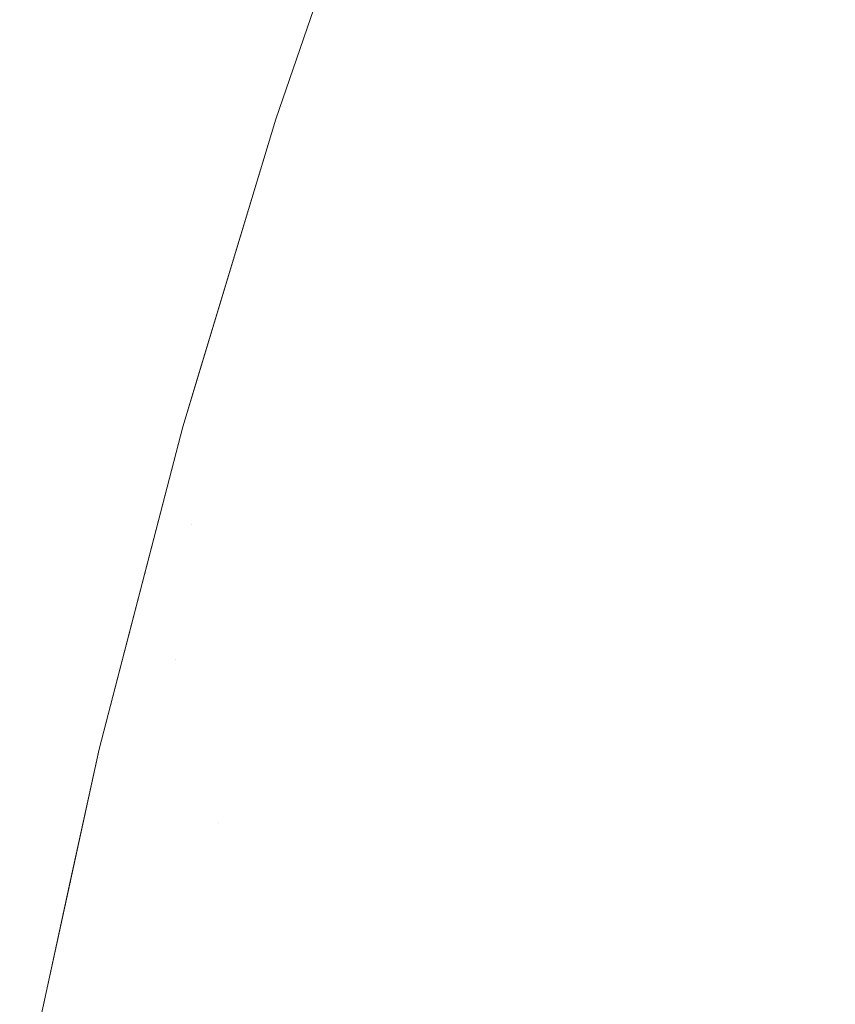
# Model space of a CAD drawing. Header units: centimetres. Extents: x -17.1 to 18.2, y 3.4 to 5.2.
# Tile 57 of 256: x -17.0839 to -17.071, y 5.1301 to 5.1457. Entities that reach past the tile are written whole.
import ezdxf

# ---------------------------------------------------------------- set-up
doc = ezdxf.new("R2010")
doc.units = ezdxf.units.CM
doc.header["$LTSCALE"] = 2.54
doc.layers.add('Lucido design-1', color=7, linetype='Continuous')

# ---------------------------------------------------------------- blocks, each defined once
blk = doc.blocks.new('Gruppo-4-1')
at = {"color": 7, "linetype": 'Continuous', "lineweight": 9}
for points, invisible_edges in [([(-17.078224, 5.148718, -1872.915514), (-17.079815, 5.144109, -1872.915514), (-17.079815, 5.144109, -1872.315514), (-17.078445, 5.148078, -1872.315514)], 10), ([(-17.079811, 5.144011, -1872.918638), (-17.079815, 5.144109, -1872.915514), (-17.078224, 5.148718, -1872.915514), (-17.078428, 5.148059, -1872.918638)], 13), ([(-17.078428, 5.148059, -1872.31239), (-17.078445, 5.148078, -1872.315514), (-17.079815, 5.144109, -1872.315514), (-17.079811, 5.144011, -1872.31239)], 13), ([(-17.079811, 5.144011, -1872.31239), (-17.079724, 5.143947, -1872.30927), (-17.078343, 5.147989, -1872.30927), (-17.078428, 5.148059, -1872.31239)], 15), ([(-17.078428, 5.148059, -1872.918638), (-17.078343, 5.147989, -1872.921758), (-17.079724, 5.143947, -1872.921758), (-17.079811, 5.144011, -1872.918638)], 15), ([(-17.078201, 5.147872, -1872.30616), (-17.078343, 5.147989, -1872.30927), (-17.079724, 5.143947, -1872.30927), (-17.079579, 5.14384, -1872.30616)], 15), ([(-17.079579, 5.14384, -1872.924868), (-17.079724, 5.143947, -1872.921758), (-17.078343, 5.147989, -1872.921758), (-17.078201, 5.147872, -1872.924868)], 15), ([(-17.072461, 5.145554, -1872.273762), (-17.071738, 5.147398, -1872.273762), (-17.072422, 5.148025, -1872.276499), (-17.073154, 5.146157, -1872.276499)], 15), ([(-17.073154, 5.146157, -1872.954529), (-17.072422, 5.148025, -1872.954529), (-17.071738, 5.147398, -1872.957266), (-17.072461, 5.145554, -1872.957266)], 15), ([(-17.079579, 5.14384, -1872.30616), (-17.079377, 5.143691, -1872.303063), (-17.078004, 5.14771, -1872.303063), (-17.078201, 5.147872, -1872.30616)], 15), ([(-17.078201, 5.147872, -1872.924868), (-17.078004, 5.14771, -1872.927965), (-17.079377, 5.143691, -1872.927965), (-17.079579, 5.14384, -1872.924868)], 15), ([(-17.077751, 5.147501, -1872.299984), (-17.078004, 5.14771, -1872.303063), (-17.079377, 5.143691, -1872.303063), (-17.079118, 5.143501, -1872.299984)], 15), ([(-17.079118, 5.143501, -1872.931044), (-17.079377, 5.143691, -1872.927965), (-17.078004, 5.14771, -1872.927965), (-17.077751, 5.147501, -1872.931044)], 15), ([(-17.079118, 5.143501, -1872.299984), (-17.078803, 5.143269, -1872.296927), (-17.077443, 5.147248, -1872.296927), (-17.077751, 5.147501, -1872.299984)], 15), ([(-17.077751, 5.147501, -1872.931044), (-17.077443, 5.147248, -1872.934101), (-17.078803, 5.143269, -1872.934101), (-17.079118, 5.143501, -1872.931044)], 15), ([(-17.071726, 5.144915, -1872.27108), (-17.071013, 5.146733, -1872.27108), (-17.071738, 5.147398, -1872.273762), (-17.072461, 5.145554, -1872.273762)], 15), ([(-17.072461, 5.145554, -1872.957266), (-17.071738, 5.147398, -1872.957266), (-17.071013, 5.146733, -1872.959948), (-17.071726, 5.144915, -1872.959948)], 15), ([(-17.077081, 5.14695, -1872.293898), (-17.077443, 5.147248, -1872.296927), (-17.078803, 5.143269, -1872.296927), (-17.078433, 5.142996, -1872.293898)], 15), ([(-17.078433, 5.142996, -1872.93713), (-17.078803, 5.143269, -1872.934101), (-17.077443, 5.147248, -1872.934101), (-17.077081, 5.14695, -1872.93713)], 15), ([(-17.075684, 5.1458, -1872.285009), (-17.075119, 5.145335, -1872.282125), (-17.074409, 5.147248, -1872.282125)], 11), ([(-17.074409, 5.147248, -1872.948903), (-17.075119, 5.145335, -1872.948903), (-17.075684, 5.1458, -1872.946019)], 11), ([(-17.074409, 5.147248, -1872.282125), (-17.075119, 5.145335, -1872.282125), (-17.074506, 5.14483, -1872.279288), (-17.073804, 5.146722, -1872.279288)], 15), ([(-17.073804, 5.146722, -1872.95174), (-17.074506, 5.14483, -1872.95174), (-17.075119, 5.145335, -1872.948903), (-17.074409, 5.147248, -1872.948903)], 15), ([(-17.078433, 5.142996, -1872.293898), (-17.078008, 5.142684, -1872.290899), (-17.076667, 5.146609, -1872.290899), (-17.077081, 5.14695, -1872.293898)], 15), ([(-17.077081, 5.14695, -1872.93713), (-17.076667, 5.146609, -1872.940129), (-17.078008, 5.142684, -1872.940129), (-17.078433, 5.142996, -1872.93713)], 15), ([(-17.070951, 5.144241, -1872.268455), (-17.070249, 5.146032, -1872.268455), (-17.071013, 5.146733, -1872.27108), (-17.071726, 5.144915, -1872.27108)], 15), ([(-17.071726, 5.144915, -1872.959948), (-17.071013, 5.146733, -1872.959948), (-17.070249, 5.146032, -1872.962573), (-17.070951, 5.144241, -1872.962573)], 15), ([(-17.076201, 5.146225, -1872.287934), (-17.076667, 5.146609, -1872.290899), (-17.078008, 5.142684, -1872.290899), (-17.077531, 5.142333, -1872.287934)], 15), ([(-17.077531, 5.142333, -1872.943094), (-17.078008, 5.142684, -1872.940129), (-17.076667, 5.146609, -1872.940129), (-17.076201, 5.146225, -1872.943094)], 15), ([(-17.073804, 5.146722, -1872.279288), (-17.074506, 5.14483, -1872.279288), (-17.073848, 5.144288, -1872.276499), (-17.073154, 5.146157, -1872.276499)], 15), ([(-17.073154, 5.146157, -1872.954529), (-17.073848, 5.144288, -1872.954529), (-17.074506, 5.14483, -1872.95174), (-17.073804, 5.146722, -1872.95174)], 15), ([(-17.077531, 5.142333, -1872.287934), (-17.077003, 5.141944, -1872.285009), (-17.075684, 5.1458, -1872.285009), (-17.076201, 5.146225, -1872.287934)], 15), ([(-17.076201, 5.146225, -1872.943094), (-17.075684, 5.1458, -1872.946019), (-17.077003, 5.141944, -1872.946019), (-17.077531, 5.142333, -1872.943094)], 15), ([(-17.073154, 5.146157, -1872.276499), (-17.073848, 5.144288, -1872.276499), (-17.073145, 5.14371, -1872.273762), (-17.072461, 5.145554, -1872.273762)], 15), ([(-17.072461, 5.145554, -1872.957266), (-17.073145, 5.14371, -1872.957266), (-17.073848, 5.144288, -1872.954529), (-17.073154, 5.146157, -1872.954529)], 15), ([(-17.075119, 5.145335, -1872.282125), (-17.075684, 5.1458, -1872.285009), (-17.077003, 5.141944, -1872.285009), (-17.076424, 5.141518, -1872.282125)], 15), ([(-17.076424, 5.141518, -1872.948903), (-17.077003, 5.141944, -1872.946019), (-17.075684, 5.1458, -1872.946019), (-17.075119, 5.145335, -1872.948903)], 15), ([(-17.072461, 5.145554, -1872.273762), (-17.073145, 5.14371, -1872.273762), (-17.0724, 5.143097, -1872.27108), (-17.071726, 5.144915, -1872.27108)], 15), ([(-17.071726, 5.144915, -1872.959948), (-17.0724, 5.143097, -1872.959948), (-17.073145, 5.14371, -1872.957266), (-17.072461, 5.145554, -1872.957266)], 15), ([(-17.076424, 5.141518, -1872.282125), (-17.075796, 5.141056, -1872.279288), (-17.074506, 5.14483, -1872.279288), (-17.075119, 5.145335, -1872.282125)], 15), ([(-17.075119, 5.145335, -1872.948903), (-17.074506, 5.14483, -1872.95174), (-17.075796, 5.141056, -1872.95174), (-17.076424, 5.141518, -1872.948903)], 15), ([(-17.071726, 5.144915, -1872.27108), (-17.0724, 5.143097, -1872.27108), (-17.071615, 5.14245, -1872.268455), (-17.070951, 5.144241, -1872.268455)], 15), ([(-17.070951, 5.144241, -1872.962573), (-17.071615, 5.14245, -1872.962573), (-17.0724, 5.143097, -1872.959948), (-17.071726, 5.144915, -1872.959948)], 15), ([(-17.073848, 5.144288, -1872.276499), (-17.074506, 5.14483, -1872.279288), (-17.075796, 5.141056, -1872.279288), (-17.075122, 5.140559, -1872.276499)], 15), ([(-17.075122, 5.140559, -1872.954529), (-17.075796, 5.141056, -1872.95174), (-17.074506, 5.14483, -1872.95174), (-17.073848, 5.144288, -1872.954529)], 15), ([(-17.075122, 5.140559, -1872.276499), (-17.074403, 5.14003, -1872.273762), (-17.073145, 5.14371, -1872.273762), (-17.073848, 5.144288, -1872.276499)], 15), ([(-17.073848, 5.144288, -1872.954529), (-17.073145, 5.14371, -1872.957266), (-17.074403, 5.14003, -1872.957266), (-17.075122, 5.140559, -1872.954529)], 15), ([(-17.070951, 5.144241, -1872.268455), (-17.071615, 5.14245, -1872.268455), (-17.070791, 5.141772, -1872.26589), (-17.070138, 5.143534, -1872.26589)], 15), ([(-17.070138, 5.143534, -1872.965138), (-17.070791, 5.141772, -1872.965138), (-17.071615, 5.14245, -1872.962573), (-17.070951, 5.144241, -1872.962573)], 15), ([(-17.081055, 5.140004, -1872.315514), (-17.079815, 5.144109, -1872.315514), (-17.079815, 5.144109, -1872.915514), (-17.081281, 5.139255, -1872.915514)], 10), ([(-17.081038, 5.139988, -1872.918638), (-17.081281, 5.139255, -1872.915514), (-17.079815, 5.144109, -1872.915514), (-17.079811, 5.144011, -1872.918638)], 13), ([(-17.079811, 5.144011, -1872.31239), (-17.079815, 5.144109, -1872.315514), (-17.081055, 5.140004, -1872.315514), (-17.081038, 5.139988, -1872.31239)], 13), ([(-17.081038, 5.139988, -1872.31239), (-17.080949, 5.13993, -1872.30927), (-17.079724, 5.143947, -1872.30927), (-17.079811, 5.144011, -1872.31239)], 15), ([(-17.079811, 5.144011, -1872.918638), (-17.079724, 5.143947, -1872.921758), (-17.080949, 5.13993, -1872.921758), (-17.081038, 5.139988, -1872.918638)], 15), ([(-17.079579, 5.14384, -1872.30616), (-17.079724, 5.143947, -1872.30927), (-17.080949, 5.13993, -1872.30927), (-17.080801, 5.139833, -1872.30616)], 15), ([(-17.080801, 5.139833, -1872.924868), (-17.080949, 5.13993, -1872.921758), (-17.079724, 5.143947, -1872.921758), (-17.079579, 5.14384, -1872.924868)], 15), ([(-17.080801, 5.139833, -1872.30616), (-17.080594, 5.139698, -1872.303063), (-17.079377, 5.143691, -1872.303063), (-17.079579, 5.14384, -1872.30616)], 15), ([(-17.079579, 5.14384, -1872.924868), (-17.079377, 5.143691, -1872.927965), (-17.080594, 5.139698, -1872.927965), (-17.080801, 5.139833, -1872.924868)], 15), ([(-17.079118, 5.143501, -1872.299984), (-17.079377, 5.143691, -1872.303063), (-17.080594, 5.139698, -1872.303063), (-17.08033, 5.139524, -1872.299984)], 15), ([(-17.08033, 5.139524, -1872.931044), (-17.080594, 5.139698, -1872.927965), (-17.079377, 5.143691, -1872.927965), (-17.079118, 5.143501, -1872.931044)], 15), ([(-17.0724, 5.143097, -1872.27108), (-17.073145, 5.14371, -1872.273762), (-17.074403, 5.14003, -1872.273762), (-17.07364, 5.139469, -1872.27108)], 15), ([(-17.07364, 5.139469, -1872.959948), (-17.074403, 5.14003, -1872.957266), (-17.073145, 5.14371, -1872.957266), (-17.0724, 5.143097, -1872.959948)], 15), ([(-17.08033, 5.139524, -1872.299984), (-17.080009, 5.139314, -1872.296927), (-17.078803, 5.143269, -1872.296927), (-17.079118, 5.143501, -1872.299984)], 15), ([(-17.079118, 5.143501, -1872.931044), (-17.078803, 5.143269, -1872.934101), (-17.080009, 5.139314, -1872.934101), (-17.08033, 5.139524, -1872.931044)], 15), ([(-17.078433, 5.142996, -1872.293898), (-17.078803, 5.143269, -1872.296927), (-17.080009, 5.139314, -1872.296927), (-17.079631, 5.139066, -1872.293898)], 15), ([(-17.079631, 5.139066, -1872.93713), (-17.080009, 5.139314, -1872.934101), (-17.078803, 5.143269, -1872.934101), (-17.078433, 5.142996, -1872.93713)], 15), ([(-17.079631, 5.139066, -1872.293898), (-17.079198, 5.138783, -1872.290899), (-17.078008, 5.142684, -1872.290899), (-17.078433, 5.142996, -1872.293898)], 15), ([(-17.078433, 5.142996, -1872.93713), (-17.078008, 5.142684, -1872.940129), (-17.079198, 5.138783, -1872.940129), (-17.079631, 5.139066, -1872.93713)], 15), ([(-17.07364, 5.139469, -1872.27108), (-17.072836, 5.138877, -1872.268455), (-17.071615, 5.14245, -1872.268455), (-17.0724, 5.143097, -1872.27108)], 15), ([(-17.0724, 5.143097, -1872.959948), (-17.071615, 5.14245, -1872.962573), (-17.072836, 5.138877, -1872.962573), (-17.07364, 5.139469, -1872.959948)], 15), ([(-17.077531, 5.142333, -1872.287934), (-17.078008, 5.142684, -1872.290899), (-17.079198, 5.138783, -1872.290899), (-17.078711, 5.138464, -1872.287934)], 15), ([(-17.078711, 5.138464, -1872.943094), (-17.079198, 5.138783, -1872.940129), (-17.078008, 5.142684, -1872.940129), (-17.077531, 5.142333, -1872.943094)], 15), ([(-17.070791, 5.141772, -1872.26589), (-17.071615, 5.14245, -1872.268455), (-17.072836, 5.138877, -1872.268455), (-17.071993, 5.138256, -1872.26589)], 15), ([(-17.071993, 5.138256, -1872.965138), (-17.072836, 5.138877, -1872.962573), (-17.071615, 5.14245, -1872.962573), (-17.070791, 5.141772, -1872.965138)], 15), ([(-17.078711, 5.138464, -1872.287934), (-17.078171, 5.13811, -1872.285009), (-17.077003, 5.141944, -1872.285009), (-17.077531, 5.142333, -1872.287934)], 15), ([(-17.077531, 5.142333, -1872.943094), (-17.077003, 5.141944, -1872.946019), (-17.078171, 5.13811, -1872.946019), (-17.078711, 5.138464, -1872.943094)], 15), ([(-17.076424, 5.141518, -1872.282125), (-17.077003, 5.141944, -1872.285009), (-17.078171, 5.13811, -1872.285009), (-17.077581, 5.137724, -1872.282125)], 15), ([(-17.077581, 5.137724, -1872.948903), (-17.078171, 5.13811, -1872.946019), (-17.077003, 5.141944, -1872.946019), (-17.076424, 5.141518, -1872.948903)], 15), ([(-17.071993, 5.138256, -1872.26589), (-17.071112, 5.137608, -1872.263387), (-17.069931, 5.141064, -1872.263387), (-17.070791, 5.141772, -1872.26589)], 15), ([(-17.070791, 5.141772, -1872.965138), (-17.069931, 5.141064, -1872.967641), (-17.071112, 5.137608, -1872.967641), (-17.071993, 5.138256, -1872.965138)], 15), ([(-17.077581, 5.137724, -1872.282125), (-17.07694, 5.137304, -1872.279288), (-17.075796, 5.141056, -1872.279288), (-17.076424, 5.141518, -1872.282125)], 15), ([(-17.076424, 5.141518, -1872.948903), (-17.075796, 5.141056, -1872.95174), (-17.07694, 5.137304, -1872.95174), (-17.077581, 5.137724, -1872.948903)], 15), ([(-17.075122, 5.140559, -1872.276499), (-17.075796, 5.141056, -1872.279288), (-17.07694, 5.137304, -1872.279288), (-17.076252, 5.136853, -1872.276499)], 15), ([(-17.076252, 5.136853, -1872.954529), (-17.07694, 5.137304, -1872.95174), (-17.075796, 5.141056, -1872.95174), (-17.075122, 5.140559, -1872.954529)], 15), ([(-17.069037, 5.140327, -1872.260948), (-17.069931, 5.141064, -1872.263387), (-17.071112, 5.137608, -1872.263387), (-17.070196, 5.136934, -1872.260948)], 15), ([(-17.070196, 5.136934, -1872.97008), (-17.071112, 5.137608, -1872.967641), (-17.069931, 5.141064, -1872.967641), (-17.069037, 5.140327, -1872.97008)], 15), ([(-17.076252, 5.136853, -1872.276499), (-17.075518, 5.136373, -1872.273762), (-17.074403, 5.14003, -1872.273762), (-17.075122, 5.140559, -1872.276499)], 15), ([(-17.075122, 5.140559, -1872.954529), (-17.074403, 5.14003, -1872.957266), (-17.075518, 5.136373, -1872.957266), (-17.076252, 5.136853, -1872.954529)], 15), ([(-17.081281, 5.139255, -1872.915514), (-17.081038, 5.139988, -1872.918638), (-17.082115, 5.136004, -1872.918638)], 11), ([(-17.081038, 5.139988, -1872.918638), (-17.080949, 5.13993, -1872.921758), (-17.082025, 5.135951, -1872.921758), (-17.082115, 5.136004, -1872.918638)], 15), ([(-17.081874, 5.135864, -1872.924868), (-17.082025, 5.135951, -1872.921758), (-17.080949, 5.13993, -1872.921758), (-17.080801, 5.139833, -1872.924868)], 15), ([(-17.081595, 5.13799, -1872.31239), (-17.081505, 5.137935, -1872.30927), (-17.080949, 5.13993, -1872.30927), (-17.081038, 5.139988, -1872.31239)], 15), ([(-17.081281, 5.139255, -1872.315514), (-17.081595, 5.13799, -1872.31239), (-17.081038, 5.139988, -1872.31239)], 11), ([(-17.080801, 5.139833, -1872.30616), (-17.080949, 5.13993, -1872.30927), (-17.081505, 5.137935, -1872.30927), (-17.081356, 5.137843, -1872.30616)], 15), ([(-17.081038, 5.139988, -1872.31239), (-17.081055, 5.140004, -1872.315514), (-17.081281, 5.139255, -1872.315514)], 9), ([(-17.081281, 5.139255, -1872.915514), (-17.081281, 5.139255, -1872.315514), (-17.081055, 5.140004, -1872.315514)], 9), ([(-17.07364, 5.139469, -1872.27108), (-17.074403, 5.14003, -1872.273762), (-17.075518, 5.136373, -1872.273762), (-17.07474, 5.135863, -1872.27108)], 15), ([(-17.07474, 5.135863, -1872.959948), (-17.075518, 5.136373, -1872.957266), (-17.074403, 5.14003, -1872.957266), (-17.07364, 5.139469, -1872.959948)], 15), ([(-17.080801, 5.139833, -1872.924868), (-17.080594, 5.139698, -1872.927965), (-17.081664, 5.135742, -1872.927965), (-17.081874, 5.135864, -1872.924868)], 15), ([(-17.081356, 5.137843, -1872.30616), (-17.081147, 5.137714, -1872.303063), (-17.080594, 5.139698, -1872.303063), (-17.080801, 5.139833, -1872.30616)], 15), ([(-17.081395, 5.135587, -1872.931044), (-17.081664, 5.135742, -1872.927965), (-17.080594, 5.139698, -1872.927965), (-17.08033, 5.139524, -1872.931044)], 15), ([(-17.08033, 5.139524, -1872.299984), (-17.080594, 5.139698, -1872.303063), (-17.081147, 5.137714, -1872.303063)], 11), ([(-17.081395, 5.135587, -1872.299984), (-17.08033, 5.139524, -1872.299984), (-17.081147, 5.137714, -1872.303063)], 11), ([(-17.081395, 5.135587, -1872.299984), (-17.081068, 5.135397, -1872.296927), (-17.080009, 5.139314, -1872.296927), (-17.08033, 5.139524, -1872.299984)], 15), ([(-17.08033, 5.139524, -1872.931044), (-17.080009, 5.139314, -1872.934101), (-17.081068, 5.135397, -1872.934101), (-17.081395, 5.135587, -1872.931044)], 15), ([(-17.07474, 5.135863, -1872.27108), (-17.073919, 5.135325, -1872.268455), (-17.072836, 5.138877, -1872.268455), (-17.07364, 5.139469, -1872.27108)], 15), ([(-17.07364, 5.139469, -1872.959948), (-17.072836, 5.138877, -1872.962573), (-17.073919, 5.135325, -1872.962573), (-17.07474, 5.135863, -1872.959948)], 15), ([(-17.079631, 5.139066, -1872.293898), (-17.080009, 5.139314, -1872.296927), (-17.081068, 5.135397, -1872.296927), (-17.080684, 5.135174, -1872.293898)], 15), ([(-17.080684, 5.135174, -1872.93713), (-17.081068, 5.135397, -1872.934101), (-17.080009, 5.139314, -1872.934101), (-17.079631, 5.139066, -1872.93713)], 15), ([(-17.082123, 5.136015, -1872.315514), (-17.081281, 5.139255, -1872.315514), (-17.081281, 5.139255, -1872.915514), (-17.082602, 5.134169, -1872.915514)], 10), ([(-17.082115, 5.136004, -1872.918638), (-17.082602, 5.134169, -1872.915514), (-17.081281, 5.139255, -1872.915514)], 9), ([(-17.081595, 5.13799, -1872.31239), (-17.081281, 5.139255, -1872.315514), (-17.082123, 5.136015, -1872.315514), (-17.082115, 5.136004, -1872.31239)], 13), ([(-17.080684, 5.135174, -1872.293898), (-17.080243, 5.134919, -1872.290899), (-17.079198, 5.138783, -1872.290899), (-17.079631, 5.139066, -1872.293898)], 15), ([(-17.079631, 5.139066, -1872.93713), (-17.079198, 5.138783, -1872.940129), (-17.080243, 5.134919, -1872.940129), (-17.080684, 5.135174, -1872.93713)], 15), ([(-17.071993, 5.138256, -1872.26589), (-17.072836, 5.138877, -1872.268455), (-17.073919, 5.135325, -1872.268455), (-17.073058, 5.134762, -1872.26589)], 15), ([(-17.073058, 5.134762, -1872.965138), (-17.073919, 5.135325, -1872.962573), (-17.072836, 5.138877, -1872.962573), (-17.071993, 5.138256, -1872.965138)], 15), ([(-17.078711, 5.138464, -1872.287934), (-17.079198, 5.138783, -1872.290899), (-17.080243, 5.134919, -1872.290899), (-17.079747, 5.134632, -1872.287934)], 15), ([(-17.079747, 5.134632, -1872.943094), (-17.080243, 5.134919, -1872.940129), (-17.079198, 5.138783, -1872.940129), (-17.078711, 5.138464, -1872.943094)], 15), ([(-17.079747, 5.134632, -1872.287934), (-17.079198, 5.134314, -1872.285009), (-17.078171, 5.13811, -1872.285009), (-17.078711, 5.138464, -1872.287934)], 15), ([(-17.078711, 5.138464, -1872.943094), (-17.078171, 5.13811, -1872.946019), (-17.079198, 5.134314, -1872.946019), (-17.079747, 5.134632, -1872.943094)], 15), ([(-17.073058, 5.134762, -1872.26589), (-17.07216, 5.134173, -1872.263387), (-17.071112, 5.137608, -1872.263387), (-17.071993, 5.138256, -1872.26589)], 15), ([(-17.071993, 5.138256, -1872.965138), (-17.071112, 5.137608, -1872.967641), (-17.07216, 5.134173, -1872.967641), (-17.073058, 5.134762, -1872.965138)], 15), ([(-17.077581, 5.137724, -1872.282125), (-17.078171, 5.13811, -1872.285009), (-17.079198, 5.134314, -1872.285009), (-17.078597, 5.133966, -1872.282125)], 15), ([(-17.078597, 5.133966, -1872.948903), (-17.079198, 5.134314, -1872.946019), (-17.078171, 5.13811, -1872.946019), (-17.077581, 5.137724, -1872.948903)], 15), ([(-17.082115, 5.136004, -1872.31239), (-17.082025, 5.135951, -1872.30927), (-17.081505, 5.137935, -1872.30927), (-17.081595, 5.13799, -1872.31239)], 15), ([(-17.081356, 5.137843, -1872.30616), (-17.081505, 5.137935, -1872.30927), (-17.082025, 5.135951, -1872.30927), (-17.081874, 5.135864, -1872.30616)], 15), ([(-17.081874, 5.135864, -1872.30616), (-17.081664, 5.135742, -1872.303063), (-17.081147, 5.137714, -1872.303063), (-17.081356, 5.137843, -1872.30616)], 15), ([(-17.078597, 5.133966, -1872.282125), (-17.077945, 5.133589, -1872.279288), (-17.07694, 5.137304, -1872.279288), (-17.077581, 5.137724, -1872.282125)], 15), ([(-17.077581, 5.137724, -1872.948903), (-17.07694, 5.137304, -1872.95174), (-17.077945, 5.133589, -1872.95174), (-17.078597, 5.133966, -1872.948903)], 15), ([(-17.081147, 5.137714, -1872.303063), (-17.081664, 5.135742, -1872.303063), (-17.081395, 5.135587, -1872.299984)], 11), ([(-17.070196, 5.136934, -1872.260948), (-17.071112, 5.137608, -1872.263387), (-17.07216, 5.134173, -1872.263387), (-17.071225, 5.133561, -1872.260948)], 15), ([(-17.071225, 5.133561, -1872.97008), (-17.07216, 5.134173, -1872.967641), (-17.071112, 5.137608, -1872.967641), (-17.070196, 5.136934, -1872.97008)], 15), ([(-17.076252, 5.136853, -1872.276499), (-17.07694, 5.137304, -1872.279288), (-17.077945, 5.133589, -1872.279288), (-17.077245, 5.133183, -1872.276499)], 15), ([(-17.077245, 5.133183, -1872.954529), (-17.077945, 5.133589, -1872.95174), (-17.07694, 5.137304, -1872.95174), (-17.076252, 5.136853, -1872.954529)], 15), ([(-17.077245, 5.133183, -1872.276499), (-17.076498, 5.13275, -1872.273762), (-17.075518, 5.136373, -1872.273762), (-17.076252, 5.136853, -1872.276499)], 15), ([(-17.076252, 5.136853, -1872.954529), (-17.075518, 5.136373, -1872.957266), (-17.076498, 5.13275, -1872.957266), (-17.077245, 5.133183, -1872.954529)], 15), ([(-17.071225, 5.133561, -1872.260948), (-17.070256, 5.132926, -1872.258575), (-17.069247, 5.136235, -1872.258575), (-17.070196, 5.136934, -1872.260948)], 15), ([(-17.070196, 5.136934, -1872.97008), (-17.069247, 5.136235, -1872.972454), (-17.070256, 5.132926, -1872.972454), (-17.071225, 5.133561, -1872.97008)], 15), ([(-17.07474, 5.135863, -1872.27108), (-17.075518, 5.136373, -1872.273762), (-17.076498, 5.13275, -1872.273762), (-17.075706, 5.132292, -1872.27108)], 15), ([(-17.075706, 5.132292, -1872.959948), (-17.076498, 5.13275, -1872.957266), (-17.075518, 5.136373, -1872.957266), (-17.07474, 5.135863, -1872.959948)], 15), ([(-17.082115, 5.136004, -1872.31239), (-17.082123, 5.136015, -1872.315514), (-17.082602, 5.134169, -1872.315514)], 9), ([(-17.082602, 5.134169, -1872.915514), (-17.082602, 5.134169, -1872.315514), (-17.082123, 5.136015, -1872.315514)], 9), ([(-17.083052, 5.13207, -1872.918638), (-17.082602, 5.134169, -1872.915514), (-17.082115, 5.136004, -1872.918638)], 11), ([(-17.082115, 5.136004, -1872.918638), (-17.082025, 5.135951, -1872.921758), (-17.082961, 5.132024, -1872.921758), (-17.083052, 5.13207, -1872.918638)], 15), ([(-17.082808, 5.131946, -1872.924868), (-17.082961, 5.132024, -1872.921758), (-17.082025, 5.135951, -1872.921758), (-17.081874, 5.135864, -1872.924868)], 15), ([(-17.081874, 5.135864, -1872.924868), (-17.081664, 5.135742, -1872.927965), (-17.082595, 5.131838, -1872.927965), (-17.082808, 5.131946, -1872.924868)], 15), ([(-17.082602, 5.134169, -1872.315514), (-17.082601, 5.13403, -1872.31239), (-17.082115, 5.136004, -1872.31239)], 11), ([(-17.082601, 5.13403, -1872.31239), (-17.08251, 5.13398, -1872.30927), (-17.082025, 5.135951, -1872.30927), (-17.082115, 5.136004, -1872.31239)], 15), ([(-17.081874, 5.135864, -1872.30616), (-17.082025, 5.135951, -1872.30927), (-17.08251, 5.13398, -1872.30927), (-17.082358, 5.133898, -1872.30616)], 15), ([(-17.082358, 5.133898, -1872.30616), (-17.082146, 5.133783, -1872.303063), (-17.081664, 5.135742, -1872.303063), (-17.081874, 5.135864, -1872.30616)], 15), ([(-17.075706, 5.132292, -1872.27108), (-17.074871, 5.131808, -1872.268455), (-17.073919, 5.135325, -1872.268455), (-17.07474, 5.135863, -1872.27108)], 15), ([(-17.07474, 5.135863, -1872.959948), (-17.073919, 5.135325, -1872.962573), (-17.074871, 5.131808, -1872.962573), (-17.075706, 5.132292, -1872.959948)], 15), ([(-17.082321, 5.131699, -1872.931044), (-17.082595, 5.131838, -1872.927965), (-17.081664, 5.135742, -1872.927965), (-17.081395, 5.135587, -1872.931044)], 15), ([(-17.081395, 5.135587, -1872.299984), (-17.081664, 5.135742, -1872.303063), (-17.082146, 5.133783, -1872.303063), (-17.081875, 5.133636, -1872.299984)], 15), ([(-17.081395, 5.135587, -1872.931044), (-17.081068, 5.135397, -1872.934101), (-17.081989, 5.13153, -1872.934101), (-17.082321, 5.131699, -1872.931044)], 15), ([(-17.081875, 5.133636, -1872.299984), (-17.081545, 5.133457, -1872.296927), (-17.081068, 5.135397, -1872.296927), (-17.081395, 5.135587, -1872.299984)], 15), ([(-17.081599, 5.131332, -1872.93713), (-17.081989, 5.13153, -1872.934101), (-17.081068, 5.135397, -1872.934101), (-17.080684, 5.135174, -1872.93713)], 15), ([(-17.080684, 5.135174, -1872.293898), (-17.081068, 5.135397, -1872.296927), (-17.081545, 5.133457, -1872.296927), (-17.081158, 5.133246, -1872.293898)], 15), ([(-17.073058, 5.134762, -1872.26589), (-17.073919, 5.135325, -1872.268455), (-17.074871, 5.131808, -1872.268455), (-17.073995, 5.131301, -1872.26589)], 15), ([(-17.073995, 5.131301, -1872.965138), (-17.074871, 5.131808, -1872.962573), (-17.073919, 5.135325, -1872.962573), (-17.073058, 5.134762, -1872.965138)], 15), ([(-17.080684, 5.135174, -1872.93713), (-17.080243, 5.134919, -1872.940129), (-17.081152, 5.131105, -1872.940129), (-17.081599, 5.131332, -1872.93713)], 15), ([(-17.081158, 5.133246, -1872.293898), (-17.080714, 5.133005, -1872.290899), (-17.080243, 5.134919, -1872.290899), (-17.080684, 5.135174, -1872.293898)], 15), ([(-17.080648, 5.13085, -1872.943094), (-17.081152, 5.131105, -1872.940129), (-17.080243, 5.134919, -1872.940129), (-17.079747, 5.134632, -1872.943094)], 15), ([(-17.079747, 5.134632, -1872.287934), (-17.080243, 5.134919, -1872.290899), (-17.080714, 5.133005, -1872.290899)], 11), ([(-17.080714, 5.133005, -1872.290899), (-17.081152, 5.131105, -1872.290899), (-17.080648, 5.13085, -1872.287934), (-17.079747, 5.134632, -1872.287934)], 15), ([(-17.080648, 5.13085, -1872.287934), (-17.080091, 5.130567, -1872.285009), (-17.079198, 5.134314, -1872.285009), (-17.079747, 5.134632, -1872.287934)], 15), ([(-17.079747, 5.134632, -1872.943094), (-17.079198, 5.134314, -1872.946019), (-17.080091, 5.130567, -1872.946019), (-17.080648, 5.13085, -1872.943094)], 15), ([(-17.073995, 5.131301, -1872.26589), (-17.07308, 5.130771, -1872.263387), (-17.07216, 5.134173, -1872.263387), (-17.073058, 5.134762, -1872.26589)], 15), ([(-17.073058, 5.134762, -1872.965138), (-17.07216, 5.134173, -1872.967641), (-17.07308, 5.130771, -1872.967641), (-17.073995, 5.131301, -1872.965138)], 15), ([(-17.078597, 5.133966, -1872.282125), (-17.079198, 5.134314, -1872.285009), (-17.080091, 5.130567, -1872.285009), (-17.079481, 5.130257, -1872.282125)], 15), ([(-17.079481, 5.130257, -1872.948903), (-17.080091, 5.130567, -1872.946019), (-17.079198, 5.134314, -1872.946019), (-17.078597, 5.133966, -1872.948903)], 15), ([(-17.082602, 5.134169, -1872.915514), (-17.08376, 5.12887, -1872.915514), (-17.083483, 5.130137, -1872.315514), (-17.083058, 5.13208, -1872.315514)], 10), ([(-17.08376, 5.12887, -1872.915514), (-17.082602, 5.134169, -1872.915514), (-17.083052, 5.13207, -1872.918638)], 10), ([(-17.082601, 5.13403, -1872.31239), (-17.082602, 5.134169, -1872.315514), (-17.083058, 5.13208, -1872.315514)], 9), ([(-17.083058, 5.13208, -1872.315514), (-17.082602, 5.134169, -1872.315514), (-17.082602, 5.134169, -1872.915514)], 10), ([(-17.071225, 5.133561, -1872.260948), (-17.07216, 5.134173, -1872.263387), (-17.07308, 5.130771, -1872.263387), (-17.072128, 5.13022, -1872.260948)], 15), ([(-17.072128, 5.13022, -1872.97008), (-17.07308, 5.130771, -1872.967641), (-17.07216, 5.134173, -1872.967641), (-17.071225, 5.133561, -1872.97008)], 15), ([(-17.083058, 5.13208, -1872.315514), (-17.083052, 5.13207, -1872.31239), (-17.082601, 5.13403, -1872.31239)], 11), ([(-17.083052, 5.13207, -1872.31239), (-17.082961, 5.132024, -1872.30927), (-17.08251, 5.13398, -1872.30927), (-17.082601, 5.13403, -1872.31239)], 15), ([(-17.082358, 5.133898, -1872.30616), (-17.08251, 5.13398, -1872.30927), (-17.082961, 5.132024, -1872.30927), (-17.082808, 5.131946, -1872.30616)], 15), ([(-17.082808, 5.131946, -1872.30616), (-17.082595, 5.131838, -1872.303063), (-17.082146, 5.133783, -1872.303063), (-17.082358, 5.133898, -1872.30616)], 15), ([(-17.079481, 5.130257, -1872.282125), (-17.078819, 5.129921, -1872.279288), (-17.077945, 5.133589, -1872.279288), (-17.078597, 5.133966, -1872.282125)], 15), ([(-17.078597, 5.133966, -1872.948903), (-17.077945, 5.133589, -1872.95174), (-17.078819, 5.129921, -1872.95174), (-17.079481, 5.130257, -1872.948903)], 15), ([(-17.081875, 5.133636, -1872.299984), (-17.082146, 5.133783, -1872.303063), (-17.082595, 5.131838, -1872.303063), (-17.082321, 5.131699, -1872.299984)], 15), ([(-17.082321, 5.131699, -1872.299984), (-17.081989, 5.13153, -1872.296927), (-17.081545, 5.133457, -1872.296927), (-17.081875, 5.133636, -1872.299984)], 15), ([(-17.077245, 5.133183, -1872.276499), (-17.077945, 5.133589, -1872.279288), (-17.078819, 5.129921, -1872.279288), (-17.078108, 5.12956, -1872.276499)], 15), ([(-17.078108, 5.12956, -1872.954529), (-17.078819, 5.129921, -1872.95174), (-17.077945, 5.133589, -1872.95174), (-17.077245, 5.133183, -1872.954529)], 15), ([(-17.072128, 5.13022, -1872.260948), (-17.071143, 5.129649, -1872.258575), (-17.070256, 5.132926, -1872.258575), (-17.071225, 5.133561, -1872.260948)], 15), ([(-17.071225, 5.133561, -1872.97008), (-17.070256, 5.132926, -1872.972454), (-17.071143, 5.129649, -1872.972454), (-17.072128, 5.13022, -1872.97008)], 15), ([(-17.081158, 5.133246, -1872.293898), (-17.081545, 5.133457, -1872.296927), (-17.081989, 5.13153, -1872.296927), (-17.081599, 5.131332, -1872.293898)], 15), ([(-17.081599, 5.131332, -1872.293898), (-17.081152, 5.131105, -1872.290899), (-17.080714, 5.133005, -1872.290899), (-17.081158, 5.133246, -1872.293898)], 15), ([(-17.078108, 5.12956, -1872.276499), (-17.07735, 5.129175, -1872.273762), (-17.076498, 5.13275, -1872.273762), (-17.077245, 5.133183, -1872.276499)], 15), ([(-17.077245, 5.133183, -1872.954529), (-17.076498, 5.13275, -1872.957266), (-17.07735, 5.129175, -1872.957266), (-17.078108, 5.12956, -1872.954529)], 15), ([(-17.069256, 5.132271, -1872.256268), (-17.070256, 5.132926, -1872.258575), (-17.071143, 5.129649, -1872.258575), (-17.070124, 5.12906, -1872.256268)], 15), ([(-17.070124, 5.12906, -1872.97476), (-17.071143, 5.129649, -1872.972454), (-17.070256, 5.132926, -1872.972454), (-17.069256, 5.132271, -1872.97476)], 15), ([(-17.075706, 5.132292, -1872.27108), (-17.076498, 5.13275, -1872.273762), (-17.07735, 5.129175, -1872.273762), (-17.076546, 5.128766, -1872.27108)], 15), ([(-17.076546, 5.128766, -1872.959948), (-17.07735, 5.129175, -1872.957266), (-17.076498, 5.13275, -1872.957266), (-17.075706, 5.132292, -1872.959948)], 15), ([(-17.076546, 5.128766, -1872.27108), (-17.075698, 5.128336, -1872.268455), (-17.074871, 5.131808, -1872.268455), (-17.075706, 5.132292, -1872.27108)], 15), ([(-17.075706, 5.132292, -1872.959948), (-17.074871, 5.131808, -1872.962573), (-17.075698, 5.128336, -1872.962573), (-17.076546, 5.128766, -1872.959948)], 15), ([(-17.083052, 5.13207, -1872.918638), (-17.083857, 5.128198, -1872.918638), (-17.08376, 5.12887, -1872.915514)], 11), ([(-17.083052, 5.13207, -1872.918638), (-17.082961, 5.132024, -1872.921758), (-17.083764, 5.128157, -1872.921758), (-17.083857, 5.128198, -1872.918638)], 15), ([(-17.083609, 5.128089, -1872.924868), (-17.083764, 5.128157, -1872.921758), (-17.082961, 5.132024, -1872.921758), (-17.082808, 5.131946, -1872.924868)], 15), ([(-17.083052, 5.13207, -1872.31239), (-17.083058, 5.13208, -1872.315514), (-17.083483, 5.130137, -1872.315514), (-17.083471, 5.130126, -1872.31239)], 13), ([(-17.083471, 5.130126, -1872.31239), (-17.083378, 5.130082, -1872.30927), (-17.082961, 5.132024, -1872.30927), (-17.083052, 5.13207, -1872.31239)], 15), ([(-17.082808, 5.131946, -1872.30616), (-17.082961, 5.132024, -1872.30927), (-17.083378, 5.130082, -1872.30927), (-17.083225, 5.130009, -1872.30616)], 15), ([(-17.082808, 5.131946, -1872.924868), (-17.082595, 5.131838, -1872.927965), (-17.083393, 5.127994, -1872.927965), (-17.083609, 5.128089, -1872.924868)], 15), ([(-17.083117, 5.127872, -1872.931044), (-17.083393, 5.127994, -1872.927965), (-17.082595, 5.131838, -1872.927965), (-17.082321, 5.131699, -1872.931044)], 15), ([(-17.083225, 5.130009, -1872.30616), (-17.08301, 5.129908, -1872.303063), (-17.082595, 5.131838, -1872.303063), (-17.082808, 5.131946, -1872.30616)], 15), ([(-17.082321, 5.131699, -1872.299984), (-17.082595, 5.131838, -1872.303063), (-17.08301, 5.129908, -1872.303063), (-17.082735, 5.129778, -1872.299984)], 15), ([(-17.082321, 5.131699, -1872.931044), (-17.081989, 5.13153, -1872.934101), (-17.08278, 5.127724, -1872.934101), (-17.083117, 5.127872, -1872.931044)], 15), ([(-17.082735, 5.129778, -1872.299984), (-17.082401, 5.129619, -1872.296927), (-17.081989, 5.13153, -1872.296927), (-17.082321, 5.131699, -1872.299984)], 15), ([(-17.073995, 5.131301, -1872.26589), (-17.074871, 5.131808, -1872.268455), (-17.075698, 5.128336, -1872.268455), (-17.074809, 5.127884, -1872.26589)], 15), ([(-17.074809, 5.127884, -1872.965138), (-17.075698, 5.128336, -1872.962573), (-17.074871, 5.131808, -1872.962573), (-17.073995, 5.131301, -1872.965138)], 15), ([(-17.082385, 5.12755, -1872.93713), (-17.08278, 5.127724, -1872.934101), (-17.081989, 5.13153, -1872.934101), (-17.081599, 5.131332, -1872.93713)], 15), ([(-17.081599, 5.131332, -1872.293898), (-17.081989, 5.13153, -1872.296927), (-17.082401, 5.129619, -1872.296927), (-17.082008, 5.129433, -1872.293898)], 15), ([(-17.081599, 5.131332, -1872.93713), (-17.081152, 5.131105, -1872.940129), (-17.081932, 5.12735, -1872.940129), (-17.082385, 5.12755, -1872.93713)], 15), ([(-17.082008, 5.129433, -1872.293898), (-17.081557, 5.12922, -1872.290899), (-17.081152, 5.131105, -1872.290899), (-17.081599, 5.131332, -1872.293898)], 15), ([(-17.074809, 5.127884, -1872.26589), (-17.07388, 5.127413, -1872.263387), (-17.07308, 5.130771, -1872.263387), (-17.073995, 5.131301, -1872.26589)], 15), ([(-17.073995, 5.131301, -1872.965138), (-17.07308, 5.130771, -1872.967641), (-17.07388, 5.127413, -1872.967641), (-17.074809, 5.127884, -1872.965138)], 15), ([(-17.081422, 5.127126, -1872.943094), (-17.081932, 5.12735, -1872.940129), (-17.081152, 5.131105, -1872.940129), (-17.080648, 5.13085, -1872.943094)], 15), ([(-17.080648, 5.13085, -1872.287934), (-17.081152, 5.131105, -1872.290899), (-17.081557, 5.12922, -1872.290899), (-17.081051, 5.12898, -1872.287934)], 15), ([(-17.080648, 5.13085, -1872.943094), (-17.080091, 5.130567, -1872.946019), (-17.080858, 5.126877, -1872.946019), (-17.081422, 5.127126, -1872.943094)], 15), ([(-17.081051, 5.12898, -1872.287934), (-17.08049, 5.128714, -1872.285009), (-17.080091, 5.130567, -1872.285009), (-17.080648, 5.13085, -1872.287934)], 15), ([(-17.072128, 5.13022, -1872.260948), (-17.07308, 5.130771, -1872.263387), (-17.07388, 5.127413, -1872.263387), (-17.072914, 5.126922, -1872.260948)], 15), ([(-17.072914, 5.126922, -1872.97008), (-17.07388, 5.127413, -1872.967641), (-17.07308, 5.130771, -1872.967641), (-17.072128, 5.13022, -1872.97008)], 15), ([(-17.08024, 5.126605, -1872.948903), (-17.080858, 5.126877, -1872.946019), (-17.080091, 5.130567, -1872.946019), (-17.079481, 5.130257, -1872.948903)], 15), ([(-17.079481, 5.130257, -1872.282125), (-17.080091, 5.130567, -1872.285009), (-17.08049, 5.128714, -1872.285009)], 11), ([(-17.08049, 5.128714, -1872.285009), (-17.080858, 5.126877, -1872.285009), (-17.08024, 5.126605, -1872.282125), (-17.079481, 5.130257, -1872.282125)], 15), ([(-17.08024, 5.126605, -1872.282125), (-17.07957, 5.12631, -1872.279288), (-17.078819, 5.129921, -1872.279288), (-17.079481, 5.130257, -1872.282125)], 15), ([(-17.079481, 5.130257, -1872.948903), (-17.078819, 5.129921, -1872.95174), (-17.07957, 5.12631, -1872.95174), (-17.08024, 5.126605, -1872.948903)], 15), ([(-17.072914, 5.126922, -1872.260948), (-17.071913, 5.126414, -1872.258575), (-17.071143, 5.129649, -1872.258575), (-17.072128, 5.13022, -1872.260948)], 15), ([(-17.072128, 5.13022, -1872.97008), (-17.071143, 5.129649, -1872.972454), (-17.071913, 5.126414, -1872.972454), (-17.072914, 5.126922, -1872.97008)], 15)]:
    blk.add_3dface(points, dxfattribs=dict(at, invisible_edges=invisible_edges))
blk = doc.blocks.new('Gruppo-5-1')
at = {"color": 7}
blk.add_blockref('Gruppo-4-1', (0, 0), dxfattribs=at)

msp = doc.modelspace()

# ---------------------------------------------------------------- block references
at = {"layer": 'Lucido design-1', "color": 7}
msp.add_blockref('Gruppo-5-1', (0, 0), dxfattribs=at)

doc.saveas('drawing.dxf')
